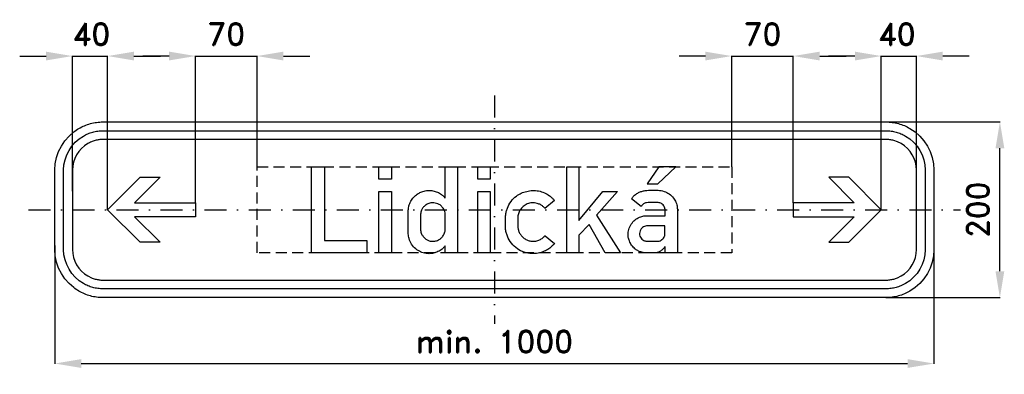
# Model space of a CAD drawing. Header units: millimetres. Extents: x -540 to 580, y -187 to 216.
import ezdxf

# ---------------------------------------------------------------- set-up
doc = ezdxf.new("R2010")
doc.units = ezdxf.units.MM
doc.header["$LTSCALE"] = 5
doc.linetypes.add('ČERCHOVANÁX2', pattern=[2, 1, -0.5, 0, -0.5])
doc.linetypes.add('ČÁRKOVANÁX2', pattern=[1.5, 1, -0.5])
doc.layers.add('Kóty', color=2, linetype='Continuous')
doc.layers.add('Značka', color=7, linetype='Continuous')
doc.styles.get("Standard").update_dxf_attribs({"font": 'romand.shx', "height": 25})
doc.dimstyles.get("Standard").update_dxf_attribs({"dimtxt": 25, "dimasz": 30, "dimexe": 0.18, "dimexo": 0.0625, "dimgap": 12.5, "dimtad": 1, "dimdec": 0, "dimzin": 0, "dimdsep": 46, "dimtxsty": 'Standard', "dimcen": 0.09, "dimadec": 0, "dimazin": 0, "dimtfac": 1, "dimtdec": 0, "dimtofl": 0, "dimtmove": 0, "dimatfit": 3, "dimfxl": 1, "dimtolj": 1, "dimtzin": 0, "dimarcsym": 0})

# ---------------------------------------------------------------- blocks, each defined once
blk = doc.blocks.new('*D2')
at = {"layer": 'Defpoints', "color": 0, "transparency": 16777216}
for p in [(-500, -40.5), (500, -43.7), (500, -175)]:
    blk.add_point(p, dxfattribs=at)
at = {"layer": 'Kóty', "color": 0, "lineweight": -2, "transparency": 16777216}
for p, q in [((-500, -40.6), (-500, -175.2)), ((500, -43.8), (500, -175.2)), ((-470, -175), (470, -175))]:
    blk.add_line(p, q, dxfattribs=at)
at = {"layer": 'Kóty', "color": 0, "transparency": 16777216}
for points in [[(-470, -170), (-470, -180), (-500, -175)], [(470, -170), (470, -180), (500, -175)]]:
    blk.add_solid(points, dxfattribs=at)
at = {"layer": 'Kóty', "color": 0, "transparency": 16777216, "insert": (0, -150), "char_height": 25, "attachment_point": 5}
blk.add_mtext('\\A1;min. 1000', dxfattribs=at)
blk = doc.blocks.new('*D3')
at = {"layer": 'Defpoints', "color": 0, "transparency": 16777216}
for p in [(426.8, 100), (575, 100), (445, -100)]:
    blk.add_point(p, dxfattribs=at)
at = {"layer": 'Kóty', "color": 0, "lineweight": -2, "transparency": 16777216}
for p, q in [((426.9, 100), (575.2, 100)), ((575, -70), (575, 70)), ((445.1, -100), (575.2, -100))]:
    blk.add_line(p, q, dxfattribs=at)
at = {"layer": 'Kóty', "color": 0, "transparency": 16777216}
for points in [[(570, 70), (580, 70), (575, 100)], [(570, -70), (580, -70), (575, -100)]]:
    blk.add_solid(points, dxfattribs=at)
at = {"layer": 'Kóty', "color": 0, "transparency": 16777216, "insert": (550, 0), "char_height": 25, "attachment_point": 5, "rotation": 90}
blk.add_mtext('\\A1;200', dxfattribs=at)
blk = doc.blocks.new('*D4')
at = {"layer": 'Defpoints', "color": 0, "transparency": 16777216}
for p in [(-270, 175), (-270, 49), (-340, 8)]:
    blk.add_point(p, dxfattribs=at)
at = {"layer": 'Kóty', "color": 0, "lineweight": -2, "transparency": 16777216}
for p, q in [((-370, 175), (-400, 175)), ((-340, 8.0625), (-340, 175.18)), ((-270, 49.0625), (-270, 175.18)), ((-240, 175), (-210, 175))]:
    blk.add_line(p, q, dxfattribs=at)
at = {"layer": 'Kóty', "color": 0, "transparency": 16777216}
for points in [[(-370, 180), (-370, 170), (-340, 175)], [(-240, 180), (-240, 170), (-270, 175)]]:
    blk.add_solid(points, dxfattribs=at)
at = {"layer": 'Kóty', "color": 0, "transparency": 16777216, "insert": (-305, 200), "char_height": 25, "attachment_point": 5}
blk.add_mtext('\\A1;70', dxfattribs=at)
blk = doc.blocks.new('*D5')
at = {"layer": 'Defpoints', "color": 0, "transparency": 16777216}
for p in [(340, 175), (270, 49), (340, 8)]:
    blk.add_point(p, dxfattribs=at)
at = {"layer": 'Kóty', "color": 0, "lineweight": -2, "transparency": 16777216}
for p, q in [((240, 175), (210, 175)), ((270, 49.0625), (270, 175.18)), ((340, 8.0625), (340, 175.18)), ((370, 175), (400, 175))]:
    blk.add_line(p, q, dxfattribs=at)
at = {"layer": 'Kóty', "color": 0, "transparency": 16777216}
for points in [[(240, 180), (240, 170), (270, 175)], [(370, 180), (370, 170), (340, 175)]]:
    blk.add_solid(points, dxfattribs=at)
at = {"layer": 'Kóty', "color": 0, "transparency": 16777216, "insert": (305, 200), "char_height": 25, "attachment_point": 5}
blk.add_mtext('\\A1;70', dxfattribs=at)

msp = doc.modelspace()

# ---------------------------------------------------------------- linework, layer by layer
at = {"layer": 'Kóty'}
for p, q in [((-540, 175), (-510, 175)), ((-480, 21.1), (-480, 175.2)), ((-440, 0.1), (-440, 175.2)), ((-410, 175), (-380, 175)), ((410, 175), (380, 175)), ((440, 0.1), (440, 175.2)), ((480, 25.2), (480, 175.2)), ((540, 175), (510, 175))]:
    msp.add_line(p, q, dxfattribs=at)
for points in [[(-480, 175), (-440, 175)], [(-340, 175), (-270, 175)], [(270, 175), (340, 175)], [(440, 175), (480, 175)]]:
    msp.add_lwpolyline(points, dxfattribs=at)
for points in [[(-510, 180), (-510, 170), (-480, 175)], [(-410, 180), (-410, 170), (-440, 175)], [(410, 180), (410, 170), (440, 175)], [(510, 180), (510, 170), (480, 175)]]:
    msp.add_solid(points, dxfattribs=at)
at = {"layer": 'Značka', "color": 6, "linetype": 'ČERCHOVANÁX2', "ltscale": 5}
msp.add_line((0, 130), (0, -130), dxfattribs=at)
at = {"layer": 'Značka', "color": 5}
for points in [[(-445, -100), (-445.2, -100), (-445.4, -100, -0.032183), (-452.5, -99.5, -0.035454), (-459.5, -98.1, -0.036275), (-466.3, -95.8, -0.034433), (-472.6, -92.6, -0.03373), (-478.6, -88.6), (-483.9, -83.9), (-488.6, -78.6), (-492.6, -72.6), (-495.8, -66.3), (-498.1, -59.5), (-499.5, -52.5), (-500, -45.4), (-500, -45.2), (-500, -45), (-500, 45), (-500, 45.2), (-500, 45.4), (-499.5, 52.5), (-498.1, 59.5), (-495.8, 66.3), (-492.6, 72.6), (-488.6, 78.6), (-483.9, 83.9), (-478.6, 88.6, -0.034227), (-472.6, 92.6, -0.034061), (-466.3, 95.7, -0.033424), (-459.5, 98.1, -0.034124), (-452.5, 99.5, -0.036745), (-445.4, 100), (-445.2, 100), (-445, 100), (445, 100), (445.2, 100), (445.4, 100, -0.032177), (452.5, 99.5, -0.035434), (459.5, 98.1, -0.036231), (466.3, 95.8, -0.034387), (472.6, 92.6), (478.6, 88.6), (483.9, 83.9), (488.6, 78.6), (492.6, 72.6), (495.8, 66.3), (498.1, 59.5), (499.5, 52.5), (500, 45.4), (500, 45.2), (500, 45), (500, -45), (500, -45.2), (500, -45.4), (499.5, -52.5), (498.1, -59.5), (495.8, -66.3), (492.6, -72.6), (488.6, -78.6), (483.9, -83.9), (478.6, -88.6), (472.6, -92.6, -0.034074), (466.3, -95.7, -0.033398), (459.5, -98.1, -0.034121), (452.5, -99.5, -0.036746), (445.4, -100), (445.2, -100), (445, -100), (-445, -100)], [(-445, -90), (-445.2, -90), (-445.3, -90, -0.03218), (-451.2, -89.6, -0.035441), (-456.9, -88.4, -0.036275), (-462.4, -86.5, -0.034405), (-467.6, -83.9), (-472.4, -80.7), (-476.8, -76.8), (-480.7, -72.5), (-483.9, -67.6), (-486.5, -62.4), (-488.4, -56.9), (-489.6, -51.2), (-490, -45.4), (-490, -45.2), (-490, -45), (-490, 45), (-490, 45.2), (-490, 45.4), (-489.6, 51.2), (-488.4, 56.9), (-486.5, 62.4), (-483.9, 67.6), (-480.7, 72.5), (-476.8, 76.8), (-472.4, 80.7), (-467.6, 83.9, -0.034043), (-462.4, 86.5, -0.03341), (-456.9, 88.4, -0.034119), (-451.2, 89.6, -0.036742), (-445.3, 90), (-445.2, 90), (-445, 90), (445, 90), (445.2, 90), (445.4, 90, -0.032169), (451.2, 89.6, -0.035423), (456.9, 88.4, -0.036263), (462.4, 86.5, -0.034405), (467.6, 83.9), (472.4, 80.7), (476.8, 76.8), (480.7, 72.5), (483.9, 67.6), (486.5, 62.4), (488.4, 56.9), (489.6, 51.2), (490, 45.4), (490, 45.2), (490, 45), (490, -45), (490, -45.2), (490, -45.4), (489.6, -51.2), (488.4, -56.9), (486.5, -62.4), (483.9, -67.6), (480.7, -72.5), (476.8, -76.8), (472.4, -80.7), (467.6, -83.9), (462.4, -86.5, -0.033403), (456.9, -88.4, -0.034116), (451.2, -89.6, -0.036749), (445.4, -90), (445.2, -90), (445, -90), (-445, -90)], [(-445, -80), (445, -80), (445.1, -80), (445.3, -80, 0.032169), (449.8, -79.7, 0.035452), (454.2, -78.8, 0.036304), (458.5, -77.3), (462.6, -75.3), (466.4, -72.8), (469.8, -69.7), (472.8, -66.4), (475.3, -62.6), (477.3, -58.5), (478.8, -54.2), (479.7, -49.8), (480, -45.3), (480, -45.1), (480, -45), (480, 45), (480, 45.1), (480, 45.3), (479.7, 49.8), (478.8, 54.2), (477.3, 58.5), (475.3, 62.6), (472.8, 66.4), (469.8, 69.7), (466.4, 72.8), (462.6, 75.3), (458.5, 77.3), (454.2, 78.8, 0.034146), (449.8, 79.7, 0.03675), (445.3, 80), (445.1, 80), (445, 80), (-445, 80), (-445.1, 80), (-445.3, 80, 0.032182), (-449.8, 79.7, 0.035448), (-454.2, 78.8, 0.036258), (-458.5, 77.3, 0.034413), (-462.6, 75.3), (-466.3, 72.8), (-469.8, 69.7), (-472.8, 66.4), (-475.3, 62.6), (-477.3, 58.5), (-478.8, 54.2), (-479.7, 49.8), (-480, 45.3), (-480, 45.1), (-480, 45), (-480, -45), (-480, -45.1), (-480, -45.3), (-479.7, -49.8), (-478.8, -54.2), (-477.3, -58.5), (-475.3, -62.6), (-472.8, -66.4), (-469.8, -69.7), (-466.3, -72.8), (-462.6, -75.3), (-458.5, -77.3, 0.033426), (-454.2, -78.8, 0.03412), (-449.8, -79.7, 0.036748), (-445.3, -80), (-445.1, -80), (-445, -80)], [(-55.9, -49), (-55.9, -41.1, -0.005053), (-57.1, -42.4, -0.015134), (-58.4, -43.7, -0.062262), (-63, -47, -0.065139), (-68.2, -49.1, -0.056567), (-73, -49.9, -0.053309), (-77.8, -49.7, -0.06919), (-83.9, -47.9, -0.072239), (-89.4, -44.5, -0.079568), (-94.2, -39.3, -0.080057), (-97.1, -32.8, -0.032665), (-97.7, -30.2, -0.033841), (-98, -27.5, -0.004996), (-98, -27), (-98, -26.4), (-98, -0.9), (-98, -0.2, -0.00641), (-97.9, 0.4, -0.042008), (-97.4, 3.8, -0.03902), (-96.3, 7.1, -0.063162), (-93.6, 12.2, -0.065746), (-89.6, 16.4, -0.054115), (-85.7, 19.1, -0.052293), (-81.4, 20.9, -0.063382), (-75.7, 22, -0.063666), (-69.9, 21.6, -0.059503), (-64.9, 20.1, -0.064399), (-60.3, 17.4, -0.022319), (-58.8, 16.1, -0.013226), (-57.3, 14.7), (-56.6, 14), (-56, 13.4), (-56, 49), (-41.9, 49), (-41.9, -49), (-55.9, -49)], [(194.1, -49), (194.1, -41.7, -0.005746), (193.4, -42.7, -0.017357), (192.7, -43.6, -0.039284), (191.3, -45.2, -0.035816), (189.7, -46.5, -0.060163), (186.8, -48.1, -0.07799), (183.6, -48.9, -0.014416), (182.8, -49, -0.004803), (182.1, -49), (172.6, -49), (172.2, -49, -0.005118), (171.8, -49, -0.039433), (169.1, -48.7, -0.036776), (166.5, -48, -0.049524), (163, -46.5, -0.046922), (159.9, -44.3, -0.065503), (156.1, -40.3, -0.069534), (153.5, -35.5, -0.055289), (152.3, -31.4, -0.053381), (152.1, -27.2, -0.079731), (153.3, -20.8, -0.083377), (156.5, -15.1, -0.079656), (161, -10.7, -0.074381), (166.6, -7.9, -0.032363), (168.9, -7.3, -0.039891), (171.3, -6.9, -0.010446), (172.1, -6.9, -0.003472), (172.8, -6.9), (194.1, -6.9), (194.1, 0.7), (194, 1.2, 0.013774), (193.9, 1.7, 0.097541), (192.8, 4.4, 0.100813), (190.8, 6.5, 0.115403), (187.3, 8, 0.04148), (183.3, 8.4, 0.010056), (179.9, 8.4, 0.009952), (176.6, 8.3, 0.038424), (172.9, 8, 0.106448), (169.5, 6.6, 0.056394), (168.3, 5.6, 0.053444), (167.4, 4.4, 0.012393), (167.1, 4, 0.004149), (166.9, 3.6), (155.8, 12.3, -0.00431), (156.6, 13.3, -0.012929), (157.3, 14.3, -0.055258), (160.3, 17.3, -0.053328), (163.9, 19.5, -0.045309), (167.6, 21, -0.035866), (171.4, 21.9, -0.024236), (175.2, 22.3, -0.011699), (179, 22.5, -0.028038), (186.1, 22.3, -0.066273), (193, 20.9, -0.075916), (198.8, 18, -0.077632), (203.6, 13.4, -0.069938), (206.5, 8.5, -0.07329), (207.9, 3, -0.010266), (208, 2, -0.003428), (208.1, 1), (208.1, -49), (194.1, -49)], [(68.2, -38.4, -0.003533), (67.4, -39.5, -0.010613), (66.5, -40.5, -0.058242), (61.9, -44.4, -0.050308), (56.6, -47.2, -0.057735), (49.7, -49.4, -0.060695), (42.5, -49.8, -0.074232), (33.9, -48.3, -0.075683), (26.1, -44.3, -0.077538), (19.4, -38, -0.072824), (14.9, -30.1, -0.040156), (13.4, -25.7, -0.047421), (12.7, -21.2, -0.005009), (12.7, -20.6), (12.6, -20), (12.6, -7.3), (12.7, -6.7, -0.003526), (12.8, -6.1, -0.030831), (13.5, -2.1, -0.033326), (14.7, 1.8, -0.072563), (18.9, 9.5, -0.076166), (25.1, 15.6, -0.057165), (30.6, 19, -0.052832), (36.7, 21, -0.054881), (43.4, 22, -0.058018), (50.2, 21.4, -0.058226), (56.8, 19.3, -0.055253), (62.7, 15.9, -0.029556), (65.3, 13.8, -0.035276), (67.6, 11.4), (68, 11), (68.3, 10.5), (57.5, 1.6, 0.004735), (56.7, 2.5, 0.014241), (55.9, 3.3, 0.054725), (53.1, 5.4, 0.053225), (49.8, 6.9, 0.082159), (44.3, 7.9, 0.087306), (38.7, 7.1, 0.087472), (33.8, 4.6, 0.079818), (29.9, 0.6, 0.070351), (27.6, -3.5, 0.088605), (26.7, -8, 0.006668), (26.7, -8.4), (26.6, -8.8), (26.6, -19.1), (26.7, -19.3), (26.7, -19.6, 0.014072), (26.9, -21.3, 0.025932), (27.3, -23.1, 0.063643), (28.7, -26.6, 0.057794), (30.9, -29.8, 0.062202), (34, -32.6, 0.064141), (37.7, -34.6, 0.058224), (41.3, -35.7, 0.057235), (45.1, -35.8, 0.065833), (49.4, -35.1, 0.071401), (53.3, -33.2, 0.032121), (55, -31.9, 0.020858), (56.6, -30.5, 0.003876), (57.1, -30, 0.001294), (57.6, -29.5), (68.2, -38.4)], [(-84, -6.1), (-84, -22.4), (-84, -22.8, 0.00715), (-84, -23.1, 0.056024), (-83.6, -25.4, 0.046474), (-82.8, -27.6, 0.061631), (-81, -30.4, 0.061356), (-78.6, -32.8, 0.064137), (-75.7, -34.7, 0.068303), (-72.4, -35.7, 0.085494), (-67.9, -35.7, 0.081423), (-63.7, -34.3, 0.064658), (-60.8, -32.4, 0.067492), (-58.6, -29.9, 0.049404), (-57.2, -27.5, 0.038626), (-56.3, -25, 0.022265), (-56.1, -24, 0.040418), (-56, -22.9, 0.011126), (-56, -22.6), (-56, -22.3), (-56, -5, 0.003624), (-56, -4.3, 0.010872), (-56.1, -3.6, 0.059953), (-56.9, -0.7, 0.059131), (-58.4, 2, 0.073982), (-61.1, 4.9, 0.073394), (-64.4, 6.8, 0.057002), (-67.3, 7.7, 0.055346), (-70.3, 8, 0.079431), (-74.6, 7.2, 0.084183), (-78.5, 5.1, 0.072462), (-81.1, 2.5, 0.073105), (-82.9, -0.6, 0.042429), (-83.6, -2.8, 0.033479), (-83.9, -5, 0.00521), (-84, -5.6), (-84, -6.1)], [(194, -18.3), (174.2, -18.3), (173.7, -18.3, 0.008999), (173.1, -18.4, 0.059815), (170.8, -19, 0.073869), (168.6, -20.2, 0.097435), (166.5, -22.5, 0.097507), (165.3, -25.4, 0.092827), (165.2, -28.4, 0.08707), (166.2, -31.2, 0.077273), (167.7, -33.3, 0.084535), (169.8, -34.8, 0.055372), (171.5, -35.5, 0.04051), (173.2, -35.8, 0.006989), (173.7, -35.9), (174.2, -35.9), (185.5, -35.9), (185.9, -35.9, 0.007666), (186.2, -35.8, 0.065744), (188.5, -35.2, 0.074597), (190.6, -34, 0.076241), (192.3, -32.3, 0.061167), (193.5, -30.1, 0.030237), (193.8, -29.2, 0.049442), (194, -28.3, 0.015257), (194, -28), (194, -27.7), (194, -18.3)]]:
    msp.add_lwpolyline(points, format="xyb", dxfattribs=at)
at = {"layer": 'Značka', "color": 6, "linetype": 'ČÁRKOVANÁX2', "ltscale": 2.5}
msp.add_lwpolyline([(-270, -49), (-270, 49), (270, 49), (270, -49), (-270, -49)], dxfattribs=at)
at = {"layer": 'Značka', "color": 5}
for points in [[(-208.1, -49), (-208.1, 49), (-193.2, 49), (-193.2, -34.9), (-145.2, -34.9), (-145.2, -49), (-208.1, -49)], [(-131.3, 35), (-131.3, 49), (-117.2, 49), (-117.2, 35), (-131.3, 35)], [(-19, 35), (-19, 49), (-4.9, 49), (-4.9, 35), (-19, 35)], [(82.2, -49), (82.2, 49), (96.2, 49), (96.2, -12.2), (123.4, 20.9), (140.1, 20.9), (116.3, -6.1), (143.5, -49), (125.8, -49), (107.6, -16.8), (96.2, -28.9), (96.2, -49), (82.2, -49)], [(173.8, 29.5), (185.7, 29.5), (206.2, 48.8), (186.9, 48.8), (173.8, 29.5)], [(-403, -37), (-440, 0), (-403, 37), (-380.4, 37), (-409.4, 8), (-340, 8), (-340, -8), (-409.4, -8), (-380.4, -37), (-403, -37)], [(403, -37), (440, 0), (403, 37), (380.4, 37), (409.4, 8), (340, 8), (340, -8), (409.4, -8), (380.4, -37), (403, -37)], [(-131.3, -49), (-131.3, 20.9), (-117.2, 20.9), (-117.2, -49), (-131.3, -49)], [(-19, -49), (-19, 20.9), (-4.9, 20.9), (-4.9, -49), (-19, -49)]]:
    msp.add_lwpolyline(points, dxfattribs=at)
at = {"layer": 'Značka', "color": 6, "linetype": 'ČERCHOVANÁX2', "ltscale": 5}
msp.add_lwpolyline([(-530, 0), (530, 0)], dxfattribs=at)

# ---------------------------------------------------------------- texts
at = {"layer": 'Kóty', "char_height": 25, "attachment_point": 5}
for insert in [(-458.5, 200), (457.7, 200)]:
    msp.add_mtext('\\A1;40', dxfattribs=dict(at, insert=insert))

# ---------------------------------------------------------------- dimensions: what is measured, and where the dimension line sits
at = {"layer": 'Kóty'}
for base, p1, p2, picture, middle in [((-270, 175), (-340, 8), (-270, 49), '*D4', (-305, 200)), ((340, 175), (270, 49), (340, 8), '*D5', (305, 200))]:
    dim = msp.add_linear_dim(base=base, p1=p1, p2=p2, dimstyle='Standard', dxfattribs=at)
    dim.commit()
    dim.dimension.update_dxf_attribs({"geometry": picture, "text_midpoint": middle})
dim = msp.add_linear_dim(base=(575, 100), p1=(445, -100), p2=(426.8, 100), angle=90, dimstyle='Standard', dxfattribs=at)
dim.commit()
dim.dimension.update_dxf_attribs({"geometry": '*D3', "text_midpoint": (550, 0)})
dim = msp.add_linear_dim(base=(500, -175), p1=(-500, -40.5), p2=(500, -43.7), text='min. 1000', dimstyle='Standard', dxfattribs=at)
dim.commit()
dim.dimension.update_dxf_attribs({"geometry": '*D2', "text_midpoint": (0, -150)})

doc.saveas('drawing.dxf')
